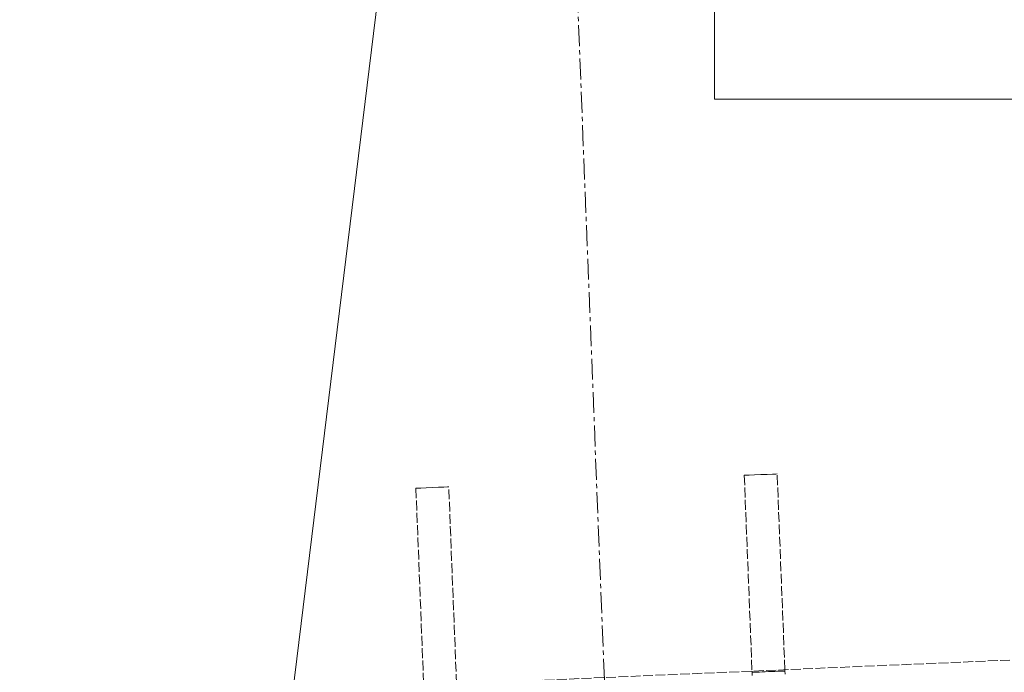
# Model space of a CAD drawing. Header units: millimetres. Extents: x -15129 to 9171, y -18789 to 5877.
# Tile 238 of 256: x -8025 to -7726, y -951 to -753. Entities that reach past the tile are written whole.
import ezdxf

# ---------------------------------------------------------------- set-up
doc = ezdxf.new("R2010")
doc.units = ezdxf.units.MM
doc.linetypes.add('ACAD_ISO02W100', pattern=[15, 12, -3])
doc.linetypes.add('CENTER', pattern=[50.8, 31.75, -6.35, 6.35, -6.35])
for name, color, linetype in [('AS_DIM_ON', 7, 'Continuous'), ('AS_Kotwy', 9, 'Continuous'), ('AS_Sciany betonowe', 252, 'Continuous')]:
    doc.layers.add(name, color=color, linetype=linetype)

msp = doc.modelspace()

# ---------------------------------------------------------------- linework, layer by layer
at = {"color": 5, "linetype": 'CENTER', "lineweight": 13, "ltscale": 0.2}
msp.add_line((-7865.18, -500.41, -8591.48), (-7736.11, -3774.46, 51965.58), dxfattribs=at)
at = {"color": 7, "lineweight": 13}
msp.add_lwpolyline([(-7813.83, -776.74), (-7371.58, -776.74), (-7371.58, -551.74), (-7813.83, -551.74), (-7813.83, -776.74)], dxfattribs=at)
at = {"layer": 'AS_DIM_ON', "color": 7, "lineweight": 13}
msp.add_line((-7970.61, -1189.47), (-7857.78, -268.91), dxfattribs=at)
at = {"layer": 'AS_Kotwy', "color": 84, "linetype": 'ACAD_ISO02W100', "lineweight": 13, "ltscale": 0.25}
for p, q in [((-7804.36, -891.18), (-7804.74, -891.19)), ((-7804.74, -891.19), (-7802.39, -950.81)), ((-7803.28, -891.14), (-7804.36, -891.18)), ((-7801.66, -891.07), (-7803.28, -891.14)), ((-7799.74, -891), (-7801.66, -891.07)), ((-7797.83, -890.92), (-7799.74, -891)), ((-7796.21, -890.86), (-7797.83, -890.92)), ((-7795.13, -890.81), (-7796.21, -890.86)), ((-7794.75, -890.8), (-7795.13, -890.81)), ((-7792.4, -950.37), (-7794.75, -890.8)), ((-7904.28, -895.12), (-7904.66, -895.13)), ((-7904.66, -895.13), (-7902.3, -955.09)), ((-7903.2, -895.08), (-7904.28, -895.12)), ((-7901.58, -895.01), (-7903.2, -895.08)), ((-7899.67, -894.94), (-7901.58, -895.01)), ((-7897.76, -894.86), (-7899.67, -894.94)), ((-7896.13, -894.8), (-7897.76, -894.86)), ((-7895.05, -894.75), (-7896.13, -894.8)), ((-7894.67, -894.74), (-7895.05, -894.75)), ((-7892.31, -954.69), (-7894.67, -894.74))]:
    msp.add_line(p, q, dxfattribs=at)
at = {"layer": 'AS_Kotwy', "color": 145, "linetype": 'Continuous', "lineweight": 13, "ltscale": 0.25}
for p, q in [((-7802.39, -950.81), (-7802.38, -951.15)), ((-7802.38, -951.15), (-7802.28, -951.14)), ((-7802.38, -951.15), (-7802.34, -952.15)), ((-7802.28, -951.14), (-7802, -951.13)), ((-7802, -951.13), (-7801.54, -951.11)), ((-7801.54, -951.11), (-7800.91, -951.09)), ((-7800.91, -951.09), (-7800.16, -951.06)), ((-7800.16, -951.06), (-7799.29, -951.03)), ((-7799.29, -951.03), (-7798.36, -950.99)), ((-7798.36, -950.99), (-7797.38, -950.95)), ((-7797.38, -950.95), (-7796.41, -950.91)), ((-7796.41, -950.91), (-7795.47, -950.87)), ((-7795.47, -950.87), (-7794.61, -950.84)), ((-7794.61, -950.84), (-7793.85, -950.81)), ((-7793.85, -950.81), (-7793.23, -950.79)), ((-7793.23, -950.79), (-7792.77, -950.77)), ((-7792.77, -950.77), (-7792.48, -950.76)), ((-7792.48, -950.76), (-7792.39, -950.75)), ((-7792.39, -950.75), (-7792.4, -950.37)), ((-7792.35, -951.75), (-7792.39, -950.75))]:
    msp.add_line(p, q, dxfattribs=at)
at = {"layer": 'AS_Sciany betonowe', "color": 145, "linetype": 'ACAD_ISO02W100', "lineweight": 13, "ltscale": 0.25}
msp.add_line((-489.39, -634.96), (-12160.18, -1139.01), dxfattribs=at)

doc.saveas('drawing.dxf')
